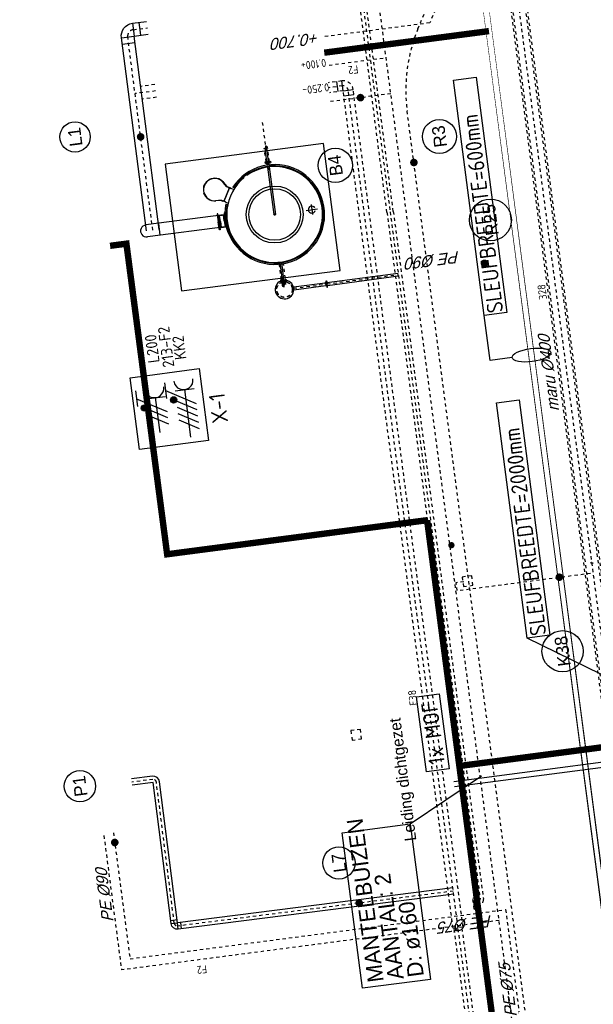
# Model space of a CAD drawing. Header units: metres. Extents: x 118052 to 118564, y 454784 to 455719.
# Tile 154 of 160: x 118481 to 118499, y 455354 to 455384. Entities that reach past the tile are written whole.
import ezdxf
from ezdxf.enums import TextEntityAlignment as Align

# ---------------------------------------------------------------- set-up
doc = ezdxf.new("R2010")
doc.units = ezdxf.units.M
doc.header["$LTSCALE"] = 0.5
for name, pattern in [('DASHED', [19.05, 12.7, -6.35]), ('Tauw_HIDDEN2', [5.6, 4, -1.6]), ('Tauw_HIDDEN3', [2.8, 2, -0.8]), ('Tauw_L_Center2', [6.499, 4, -0.833, 0.833, -0.833])]:
    doc.linetypes.add(name, pattern=pattern)
for name, color, linetype in [('EL6221--', 6, 'Continuous'), ('EL6222--', 6, 'Continuous'), ('EL_N_A_EB00----REVISIE~-_-----', 1, 'Continuous'), ('GRAAFWERKZAAMHEDEN', 6, 'Continuous'), ('KABELLOOP', 6, 'Continuous'), ('Koningsstal VIEUWPORT', 254, 'Continuous'), ('ME_N_-_EL999---LC_PE-90_vgr11~H_-----', 135, 'Tauw_L_Center2'), ('ME_N_-_EL999---LC_PE-90_vgr11~W_-----', 135, 'Continuous'), ('ME_N_A_EB00----lavafilter~-_-----', 135, 'Continuous'), ('ME_N_A_EB00----leiding~-_-----', 135, 'Continuous'), ('ME_N_A_EB00----terreincondensput~-_-----', 135, 'Continuous'), ('ME_N_A_EB00----vervuildelucht~-_-----', 135, 'Continuous'), ('ME_N_H_EB00----kunstof-put~-_-----', 135, 'Tauw_HIDDEN3'), ('ME_N_H_EB00----leiding~-_-----', 135, 'Tauw_HIDDEN3'), ('ME_N_H_EB00----terreincondensput~-_-----', 135, 'Tauw_HIDDEN3'), ('ME_N_H_EB00----tracing~-_-----', 135, 'Tauw_HIDDEN3'), ('MOF', 6, 'Continuous'), ('ZU_B_-_AL999---LR_bet400-55_gw__18_^200~-_-----', 1, 'Continuous'), ('ZU_B_-_AL999---LR_pvc200_vbr11__18_^200~-_-----', 1, 'Continuous'), ('ZU_B_-_EL999---LB_PE-90_sdr00~H_-----', 1, 'Tauw_L_Center2'), ('ZU_B_-_EL999---LK_pvc125_sdr00~H_-----', 1, 'Tauw_L_Center2'), ('ZU_B_-_EL999---LL_pvc250_zbr00~H_-----', 1, 'Tauw_L_Center2'), ('ZU_B_-_EL999---LL_pvc250_zbr00~W_-----', 8, 'Tauw_HIDDEN2'), ('ZU_B_-_EL999---LL_pvc315_zbr00~H_-----', 1, 'Tauw_L_Center2'), ('ZU_B_-_EL999---LL_pvc315_zbr00~W_-----', 8, 'Tauw_HIDDEN2'), ('ZU_B_-_EL999---LR_bet400-55_gw~H_-----', 1, 'Tauw_L_Center2'), ('ZU_B_-_EL999---LR_bet400-55_gw~W_-----', 8, 'Tauw_HIDDEN2'), ('ZU_B_-_EL999---LR_pvc200_vbr11~H_-----', 1, 'Tauw_L_Center2'), ('ZU_B_-_EL999---LR_pvc200_vbr11~W_-----', 8, 'Tauw_HIDDEN2'), ('ZU_B_L_AL999---LR_pvc200_vbr11__18_^200~-_-----', 1, 'Continuous'), ('ZU_N_-_AL999---LB_PE-63_sdr00__20_^200~M_-----', 7, 'Continuous'), ('ZU_N_-_AL999---LB_PE-90_sdr00__18_^200~-_-----', 7, 'Continuous'), ('ZU_N_-_AL999---LK_pvc125_sdr34__20_^200~M_-----', 7, 'Continuous'), ('ZU_N_-_AL999---LL_pvc200_zbr34__20_^200~M_-----', 7, 'Continuous'), ('ZU_N_-_AL999---LL_pvc400_pbr34__20_^200~M_-----', 7, 'Continuous'), ('ZU_N_-_AL999---LP_PE-75_sdr00__18_^200~-_-----', 7, 'Continuous'), ('ZU_N_-_AL999---LP_PE-75_sdr00__20_^200~M_-----', 7, 'Continuous'), ('ZU_N_-_AL999---LR_PE-110_sdr00__20_^200~M_-----', 7, 'Continuous'), ('ZU_N_-_AL999---LR_PE-90_pgr17__18_^200~-_-----', 7, 'Continuous'), ('ZU_N_-_AL999---LR_PE-90_sdr00__20_^200~M_-----', 7, 'Continuous'), ('ZU_N_-_AL999---LR_pvc125_sdr34__18_^200~N_-----', 7, 'Continuous'), ('ZU_N_-_EL999---LB_PE-63_sdr00~H_-----', 2, 'Tauw_L_Center2'), ('ZU_N_-_EL999---LB_PE-90_sdr00~H_-----', 2, 'Tauw_L_Center2'), ('ZU_N_-_EL999---LC_PE-90_vgr11~W_-----', 15, 'Continuous'), ('ZU_N_-_EL999---LK_pvc125_sdr34~H_-----', 2, 'Tauw_L_Center2'), ('ZU_N_-_EL999---LL_pvc200_zbr34~H_-----', 2, 'Tauw_L_Center2'), ('ZU_N_-_EL999---LL_pvc200_zbr34~W_-----', 8, 'Continuous'), ('ZU_N_-_EL999---LL_pvc400_pbr34~H_-----', 2, 'Tauw_L_Center2'), ('ZU_N_-_EL999---LL_pvc400_pbr34~W_-----', 2, 'Continuous'), ('ZU_N_-_EL999---LL_pvc400_sdr34~H_-----', 2, 'Tauw_L_Center2'), ('ZU_N_-_EL999---LP_PE-75_sdr00~H_-----', 2, 'Tauw_L_Center2'), ('ZU_N_-_EL999---LR_PE-110_sdr00~H_-----', 2, 'Tauw_L_Center2'), ('ZU_N_-_EL999---LR_PE-90_pgr17~H_-----', 2, 'Tauw_L_Center2'), ('ZU_N_-_EL999---LR_PE-90_pgr17~W_-----', 15, 'Continuous'), ('ZU_N_-_EL999---LR_pvc125_sdr34~H_-----', 2, 'Tauw_L_Center2'), ('ZU_N_-_EL999---SYM_STRAATKOLK~-_----c', 7, 'Tauw_L_Center2'), ('ZU_N_-_ML999---LB_PE-63_sdr00__20_^200~M_-----', 7, 'Continuous'), ('ZU_N_-_ML999---LK_pvc125_sdr34__20_^200~M_-----', 7, 'Continuous'), ('ZU_N_-_ML999---LL_pvc200_zbr34__20_^200~M_-----', 7, 'Continuous'), ('ZU_N_-_ML999---LL_pvc400_pbr34__20_^200~M_-----', 7, 'Continuous'), ('ZU_N_-_ML999---LP_PE-75_sdr00__20_^200~M_-----', 7, 'Continuous'), ('ZU_N_-_ML999---LR_PE-110_sdr00__20_^200~M_-----', 7, 'Continuous'), ('ZU_N_-_ML999---LR_PE-90_sdr00__20_^200~M_-----', 7, 'Continuous'), ('ZU_N_A_EB00----betonplaat~-_-----', 7, 'Continuous'), ('ZU_N_L_AV09----_Trottoirband_130-150-250__18_^200~-_-----', 253, 'Continuous')]:
    doc.layers.add(name, color=color, linetype=linetype)
doc.styles.add('BURO-018', font='Isocp.shx', dxfattribs={"height": 360})
doc.styles.add('BURO-025', font='Isocp.shx', dxfattribs={"height": 500})
doc.styles.add('TAUW-ISOCP', font='tcb_isocp.shx')
doc.styles.add('tcb_isocp', font='tcb_isocp.shx')
doc.styles.add('WB025', font='ISO.SHX', dxfattribs={"height": 2.5})

# ---------------------------------------------------------------- blocks, each defined once
blk = doc.blocks.new('Lavafilter_BA')
at = {"layer": 'ME_N_A_EB00----lavafilter~-_-----'}
for p, q in [((-75, 2105), (-75, 2093)), ((-33, 2105), (-75, 2105)), ((0, 2105), (-75, 2105)), ((-75, 2093), (-43, 2093)), ((-75, 2093), (0, 2093)), ((-75, 2077), (-75, 2089)), ((-75, 2089), (-43, 2089)), ((-75, 2089), (0, 2089)), ((-33, 2077), (-75, 2077)), ((0, 2077), (-75, 2077)), ((-41, 2091), (-43, 2093)), ((-41, 2091), (-43, 2089)), ((-41, 2091), (-41, 2091)), ((-41, 2091), (0, 2091)), ((-41, 2091), (-41, 2091)), ((-41, 2091), (-41, 2091)), ((-41, 2091), (0, 2091)), ((-41, 2091), (-41, 2091)), ((-24, 2121), (-29, 2108)), ((-24, 2061), (-29, 2074)), ((0, 2127), (-24, 2127)), ((-24, 2127), (-24, 2121)), ((-24, 2121), (0, 2121)), ((-24, 2055), (-24, 2061)), ((-24, 2061), (0, 2061)), ((0, 2055), (-24, 2055)), ((0, 2127), (24, 2127)), ((24, 2121), (0, 2121)), ((0, 2105), (75, 2105)), ((75, 2093), (0, 2093)), ((41, 2091), (0, 2091)), ((41, 2091), (0, 2091)), ((75, 2089), (0, 2089)), ((0, 2077), (75, 2077)), ((24, 2061), (0, 2061)), ((0, 2055), (24, 2055)), ((24, 2127), (24, 2121)), ((24, 2121), (29, 2108)), ((24, 2061), (29, 2074)), ((24, 2055), (24, 2061)), ((33, 2105), (75, 2105)), ((33, 2077), (75, 2077)), ((41, 2091), (43, 2093)), ((41, 2091), (41, 2091)), ((41, 2091), (41, 2091)), ((41, 2091), (41, 2091)), ((41, 2091), (43, 2089)), ((41, 2091), (41, 2091)), ((75, 2093), (43, 2093)), ((75, 2089), (43, 2089)), ((75, 2105), (75, 2093)), ((75, 2077), (75, 2089)), ((-1170, -157), (-1170, 157)), ((1714, 190), (1551, 190)), ((1714, 0), (1714, 190)), ((1714, 190), (1730, 190)), ((1730, 190), (1750, 201)), ((1730, 190), (1730, 0)), ((1756, 212), (1756, 252)), ((1756, 0), (1756, 252)), ((1756, 252), (1778, 252)), ((1778, 252), (1778, 219)), ((1778, 252), (1778, 0)), ((1782, 215), (1778, 219)), ((1782, 215), (1782, 215)), ((1782, 215), (1782, 0)), ((-993, 0), (-1346, 0)), ((-25, -1500), (-25, 0)), ((25, -1500), (25, 0)), ((1714, -190), (1551, -190)), ((1714, 0), (1714, -190)), ((1714, -190), (1730, -190)), ((1730, -190), (1730, 0)), ((1730, -190), (1750, -201)), ((1756, 0), (1756, -253)), ((1756, -212), (1756, -253)), ((1756, -253), (1778, -253)), ((1778, -253), (1778, 0)), ((1782, -215), (1778, -219)), ((1778, -253), (1778, -219)), ((1782, -215), (1782, 0)), ((1782, -215), (1782, -215)), ((1486, -592), (1396, -540)), ((1598, -657), (1555, -632)), ((1601, -653), (1557, -628)), ((1598, -652), (1775, -660)), ((1598, -657), (1775, -665)), ((1256, -991), (1166, -939)), ((1366, -1060), (1322, -1035)), ((1368, -1056), (1325, -1031)), ((1364, -1058), (1459, -1207)), ((1368, -1056), (1464, -1204)), ((-24, -1522), (-24, -1500)), ((24, -1522), (24, -1500)), ((-36, -1615), (-75, -1615)), ((0, -1615), (-75, -1615)), ((-75, -1615), (-75, -1628)), ((-75, -1628), (-47, -1628)), ((-75, -1628), (0, -1628)), ((-44, -1631), (-47, -1628)), ((-44, -1631), (-44, -1631)), ((-44, -1631), (0, -1631)), ((-24, -1596), (-30, -1611)), ((-24, -1589), (-24, -1562)), ((0, -1589), (-24, -1589)), ((-24, -1589), (-24, -1596)), ((-24, -1596), (0, -1596)), ((0, -1589), (24, -1589)), ((24, -1596), (0, -1596)), ((0, -1615), (75, -1615)), ((75, -1628), (0, -1628)), ((44, -1631), (0, -1631)), ((24, -1589), (24, -1562)), ((24, -1589), (24, -1596)), ((24, -1596), (30, -1611)), ((36, -1615), (75, -1615)), ((44, -1631), (47, -1628)), ((44, -1631), (44, -1631)), ((75, -1628), (47, -1628)), ((75, -1615), (75, -1628))]:
    blk.add_line(p, q, dxfattribs=at)
for points in [[(1555, -632), (1550, -641), (1481, -601), (1486, -592)], [(1302, -1006), (1522, -625), (1509, -617), (1289, -998)], [(1959, -718), (1915, -693), (1914, -695), (1957, -720)], [(2110, -947), (2097, -898), (2095, -899), (2108, -947)], [(1325, -1031), (1330, -1022), (1261, -982), (1256, -991)], [(2056, -1216), (2081, -1172), (2078, -1171), (2053, -1214)], [(1601, -1338), (1557, -1313), (1559, -1310), (1602, -1335)], [(1875, -1354), (1827, -1367), (1826, -1364), (1874, -1351)]]:
    blk.add_lwpolyline(points, close=True, dxfattribs=at)
for centre, radius in [((0, 0), 890), ((0, 0), 807), ((0, 0), 25), ((0, -1440), 25)]:
    blk.add_circle(centre, radius, dxfattribs=at)
for centre, radius, start, end in [((-33, 2110), 4.8, 270, 338.8514), ((-33, 2072), 4.8, 21.1486, 90), ((33, 2110), 4.8, 201.1486, 270), ((33, 2072), 4.8, 90, 158.8514), ((0, 0), 1562, 340.0925, 319.9075), ((0, 0), 1522, 340.4132, 319.5868), ((0, 0), 1500, 301.8259, 298.1662), ((-1170, 0), 110, 201.2272, 158.6763), ((1744, 212), 12, 299.4831, 0), ((1744, -212), 12, 0, 60.5169), ((1758, -1015), 355, 212.701, 87.299), ((1758, -1015), 350, 212.701, 87.299), ((-36, -1609), 6, 270, 337.5516), ((36, -1609), 6, 202.4484, 270)]:
    blk.add_arc(centre, radius, start, end, dxfattribs=at)
at = {"layer": 'ME_N_A_EB00----leiding~-_-----'}
for p, q in [((-75, -1647), (-75, -1634)), ((-75, -1634), (-47, -1634)), ((-75, -1634), (0, -1634)), ((-36, -1647), (-75, -1647)), ((0, -1647), (-75, -1647)), ((-44, -1631), (-47, -1634)), ((-44, -1631), (-44, -1631)), ((-44, -1631), (0, -1631)), ((-24, -1666), (-30, -1651)), ((-24, -1673), (-24, -1666)), ((-24, -1666), (0, -1666)), ((0, -1673), (-24, -1673)), ((-24, -1673), (-24, -2100)), ((44, -1631), (0, -1631)), ((75, -1634), (0, -1634)), ((0, -1647), (75, -1647)), ((24, -1666), (0, -1666)), ((0, -1673), (24, -1673)), ((24, -1666), (30, -1651)), ((24, -1673), (24, -1666)), ((24, -1673), (24, -2100)), ((36, -1647), (75, -1647)), ((44, -1631), (44, -1631)), ((44, -1631), (47, -1634)), ((75, -1634), (47, -1634)), ((75, -1647), (75, -1634))]:
    blk.add_line(p, q, dxfattribs=at)
at = {"layer": 'ME_N_A_EB00----leiding~-_-----', "flags": 128}
for points in [[(-24, 2127), (-24, 2214)], [(24, 2127), (24, 2214)], [(-24, 2055), (-24, 1522)], [(24, 2055), (24, 1522)]]:
    blk.add_lwpolyline(points, dxfattribs=at)
at = {"layer": 'ME_N_A_EB00----leiding~-_-----'}
for centre, radius, start, end in [((0, 2214), 24, 0, 180), ((-36, -1653), 6, 22.4484, 90), ((36, -1653), 6, 90, 157.5516), ((0, -2100), 24.2, 180, 0)]:
    blk.add_arc(centre, radius, start, end, dxfattribs=at)
at = {"layer": 'ME_N_A_EB00----terreincondensput~-_-----'}
blk.add_arc((0, 2367), 292, 287.2621, 252.7379, dxfattribs=at)
at = {"layer": 'ME_N_H_EB00----leiding~-_-----'}
blk.add_arc((0, 2214), 24, 180, 0, dxfattribs=at)
at = {"layer": 'ME_N_H_EB00----terreincondensput~-_-----'}
for radius in [250, 240]:
    blk.add_circle((0, 2367), radius, dxfattribs=at)
blk.add_arc((0, 2367), 292, 252.7379, 287.2621, dxfattribs=at)
at = {"layer": 'ME_N_H_EB00----tracing~-_-----'}
for p, q in [((-61, 2214), (-61, 2129)), ((59, 2129), (59, 2214)), ((-61, 2129), (-87, 2129)), ((-87, 2053), (-87, 2129)), ((-61, 2053), (-87, 2053)), ((-61, 1521), (-61, 2053)), ((87, 2129), (59, 2129)), ((87, 2053), (59, 2053)), ((59, 2053), (59, 1521)), ((87, 2053), (87, 2129)), ((-90, -1667), (-90, -1633)), ((-52, -1667), (-90, -1667)), ((-52, -1667), (-52, -2100)), ((52, -1667), (52, -2100)), ((52, -1667), (90, -1667)), ((90, -1667), (90, -1633))]:
    blk.add_line(p, q, dxfattribs=at)
for centre, radius, start, end in [((-1, 2214), 60, 0, 180), ((0, -2100), 51.8, 180, 0)]:
    blk.add_arc(centre, radius, start, end, dxfattribs=at)
blk = doc.blocks.new('E00416')
at = {"color": 0, "linetype": 'Continuous'}
for p, q in [((-3, 7.98), (-3, 5.48)), ((-3, 6.73), (1.5, 4.13)), ((-1.5, 6.5), (1.5, 6.5)), ((0, 1), (0, 6.5)), ((1.5, 3.13), (-1.5, 4.87)), ((1.5, 2.13), (-1.5, 3.87))]:
    blk.add_line(p, q, dxfattribs=at)
at = {"color": 0, "linetype": 'Continuous', "const_width": 0.5}
blk.add_lwpolyline([(-1.68, 5.12, 1), (-2.18, 5.12, 1)], format="xyb", close=True, dxfattribs=at)
at = {"color": 0, "linetype": 'Continuous'}
blk.add_circle((-1.93, 5.12), 0.5, dxfattribs=at)
blk.add_arc((0, 8), 1.5, 180, 0, dxfattribs=at)
at = {"color": 0, "linetype": 'Continuous', "style": 'BURO-018', "flags": 1}
blk.add_attdef('E_MATCODE', text='', height=1.8, rotation=262.5837, dxfattribs=at).set_placement((-436086809.67, 176092602.94), align=Align.MIDDLE)
at = {"color": 0, "linetype": 'Continuous', "style": 'BURO-018'}
for tag, p in [('E_GKAST', (0, 13)), ('E_GROEP', (0, 10)), ('E_SGROEP', (4.5, 10))]:
    blk.add_attdef(tag, text='', height=1.8, dxfattribs=at).set_placement(p, align=Align.MIDDLE)
at = {"color": 0, "linetype": 'Continuous', "style": 'BURO-018', "flags": 1}
blk.add_attdef('E_VERMCODE', text='', height=1.8, dxfattribs=at).set_placement((13, 10), align=Align.MIDDLE)
blk = doc.blocks.new('111304D')
at = {"color": 0, "linetype": 'Continuous'}
for p, q in [((-3, 9.98), (-3, 7.48)), ((-3, 8.73), (1.5, 6.13)), ((-1.5, 8.5), (1.5, 8.5)), ((0, 1), (0, 8.5)), ((1.5, 5.13), (-1.5, 6.87)), ((1.5, 4.13), (-1.5, 5.87)), ((1.5, 3.13), (-1.5, 4.87)), ((1.5, 2.13), (-1.5, 3.87))]:
    blk.add_line(p, q, dxfattribs=at)
at = {"color": 0, "linetype": 'Continuous', "const_width": 0.5}
blk.add_lwpolyline([(-1.68, 7.12, 1), (-2.18, 7.12, 1)], format="xyb", close=True, dxfattribs=at)
at = {"color": 0, "linetype": 'Continuous'}
blk.add_circle((-1.93, 7.12), 0.5, dxfattribs=at)
blk.add_arc((0, 10), 1.5, 180, 0, dxfattribs=at)
at = {"color": 0, "linetype": 'Continuous', "style": 'BURO-018', "flags": 1}
blk.add_attdef('E_MATCODE', text='', height=1.8, rotation=262.5837, dxfattribs=at).set_placement((-436086809.67, 176092602.94), align=Align.MIDDLE)
at = {"color": 0, "linetype": 'Continuous', "style": 'BURO-018'}
for tag, p in [('E_GKAST', (0, 15.5)), ('E_GROEP', (0, 12.5)), ('E_SGROEP', (4.5, 12.5))]:
    blk.add_attdef(tag, text='', height=1.8, dxfattribs=at).set_placement(p, align=Align.MIDDLE)
at = {"color": 0, "linetype": 'Continuous', "style": 'BURO-018', "flags": 1}
blk.add_attdef('E_VERMCODE', text='', height=1.8, dxfattribs=at).set_placement((13, 12.5), align=Align.MIDDLE)
blk = doc.blocks.new('A$C051E189E')
at = {"layer": 'EL6221--'}
blk.add_lwpolyline([(159438, -43405), (161702, -43405), (161702, -45586), (159438, -45586)], close=True, dxfattribs=at)
ref = blk.add_blockref('111304D', (159410, -45052), dxfattribs=dict(at, xscale=200, yscale=200, zscale=200, rotation=270.0000221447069))
ref.add_attrib('E_GROEP', 'KK2', dxfattribs={"layer": '0', "color": 1, "linetype": 'Continuous', "height": 360, "rotation": 0, "style": 'BURO-018'}).set_placement((162432, -45052), align=Align.MIDDLE)
ref.add_attrib('E_GKAST', 'L200', dxfattribs={"layer": '0', "color": 1, "linetype": 'Continuous', "height": 360, "rotation": 0, "style": 'BURO-018'}).set_placement((162510, -44207), align=Align.MIDDLE)
ref.add_attrib('E_SGROEP', '213-F2', dxfattribs={"layer": '0', "color": 1, "linetype": 'Continuous', "height": 360, "rotation": 0, "style": 'BURO-018'}).set_placement((162509, -44645), align=Align.MIDDLE)
at = {"layer": 'EL6222--', "xscale": 200, "yscale": 200, "zscale": 200, "rotation": 270.0000221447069}
blk.add_blockref('E00416', (159678, -44116), dxfattribs=at)
at = {"layer": 'EL6221--', "color": 2, "style": 'BURO-025'}
blk.add_text('X-1', height=500, dxfattribs=at).set_placement((159928, -46270))
blk = doc.blocks.new('A$C6DFC50BF')
at = {"layer": 'GRAAFWERKZAAMHEDEN'}
for p, q in [((146723, -50278), (147919, -52688)), ((147700, -51798), (147700, -60048)), ((147860, -51798), (147860, -60048)), ((149752, -58054), (152006, -54664)), ((160771, -55335), (160771, -54642)), ((160771, -54642), (162191, -54642))]:
    blk.add_line(p, q, dxfattribs=at)
for points in [[(141816, -48127), (146723, -48127), (146723, -50278), (141816, -50278)], [(152006, -54664), (159429, -54664), (159429, -55378), (152006, -55378)], [(162191, -54642), (169615, -54642), (169615, -55355), (162191, -55355)]]:
    blk.add_lwpolyline(points, close=True, dxfattribs=at)
blk.add_ellipse((160771, -55944), major_axis=(0, 609), ratio=0.337157, dxfattribs=at)
at = {"layer": 'KABELLOOP', "linetype": 'DASHED', "const_width": 200}
for points in [[(156073, -52037), (156073, -43837), (165873, -43837), (165873, -43322)], [(170993, -50749), (170993, -55944)], [(130589, -52037), (156073, -52037)], [(148317, -52037), (148317, -63996), (149948, -63996)]]:
    blk.add_lwpolyline(points, dxfattribs=at)
blk.add_lwpolyline([(186089, -55944), (-17582, -55944)], close=True, dxfattribs=at)
at = {"layer": 'MOF'}
blk.add_lwpolyline([(148275, -50994), (150635, -50994), (150635, -51708), (148275, -51708)], close=True, dxfattribs=at)
at = {"layer": 'GRAAFWERKZAAMHEDEN', "color": 2}
for s, p in [('MANTELBUIZEN', (141949, -48819)), ('AANTAL: 2', (141949, -49452)), ('D: ø160', (141949, -50084))]:
    blk.add_text(s, height=500, rotation=359.9837, dxfattribs=at).set_placement(p)
at = {"layer": 'GRAAFWERKZAAMHEDEN', "color": 2, "style": 'BURO-025'}
for s, p in [('SLEUFBREEDTE=2000mm', (152040, -55274)), ('SLEUFBREEDTE=600mm', (162225, -55251))]:
    blk.add_text(s, height=500, rotation=359.9837, dxfattribs=at).set_placement(p)
at = {"layer": 'MOF', "color": 2, "style": 'BURO-025'}
blk.add_text('1x MOF', height=500, rotation=359.9837, dxfattribs=at).set_placement((148458, -51604))
blk = doc.blocks.new('Leidingen')
at = {"layer": 'ME_N_-_EL999---LC_PE-90_vgr11~H_-----'}
blk.add_lwpolyline([(-98421.5, 11004), (-98421.5, 9952)], dxfattribs=at)
at = {"layer": 'ME_N_-_EL999---LC_PE-90_vgr11~W_-----'}
for p, q in [((-98482.4, 9972), (-98521.5, 9972)), ((-98421.5, 9972), (-98521.5, 9972)), ((-98521.5, 9972), (-98521.5, 9955)), ((-98521.5, 9955), (-98493.5, 9955)), ((-98521.5, 9955), (-98421.5, 9955)), ((-98490.5, 9952), (-98493.5, 9955)), ((-98490.5, 9952), (-98421.5, 9952)), ((-98468.7, 9992), (-98475, 9976.9)), ((-98421.5, 10004), (-98468.7, 10004)), ((-98468.7, 10004), (-98468.7, 9992)), ((-98468.7, 9992), (-98421.5, 9992)), ((-98421.5, 10004), (-98374.4, 10004)), ((-98374.4, 9992), (-98421.5, 9992)), ((-98421.5, 9972), (-98321.5, 9972)), ((-98321.5, 9955), (-98421.5, 9955)), ((-98374.4, 10004), (-98374.4, 9992)), ((-98374.4, 9992), (-98368.1, 9976.9)), ((-98360.7, 9972), (-98321.5, 9972)), ((-98352.5, 9952), (-98349.5, 9955)), ((-98321.5, 9955), (-98349.5, 9955)), ((-98321.5, 9972), (-98321.5, 9955))]:
    blk.add_line(p, q, dxfattribs=at)
for points in [[(-98466.5, 11004), (-98466.5, 10004)], [(-98376.5, 11004), (-98376.5, 10004)]]:
    blk.add_lwpolyline(points, dxfattribs=at)
for centre, start, end in [((-98482.4, 9980), 270, 337.33946), ((-98360.7, 9980), 202.66054, 270)]:
    blk.add_arc(centre, 8, start, end, dxfattribs=at)
at = {"layer": 'ME_N_A_EB00----vervuildelucht~-_-----'}
for p, q in [((-96238.4, 12885.7), (-96234.5, 15333.6)), ((-96238.4, 12885.7), (-96234.5, 15333.6)), ((-95858.8, 12885.1), (-95854.9, 15333)), ((-95858.8, 12885.1), (-95854.9, 15333)), ((-96235.4, 14928.1), (-95857.4, 14927.5)), ((-96235.4, 14928.1), (-95857.4, 14927.5)), ((-96260.2, 12843.8), (-96301.2, 12843.8)), ((-96048.7, 12843.4), (-96301.2, 12843.8)), ((-96301.2, 12843.8), (-96301.2, 12821.8)), ((-96260.2, 12843.8), (-96301.2, 12843.8)), ((-96048.7, 12843.4), (-96301.2, 12843.8)), ((-96301.2, 12843.8), (-96301.2, 12821.8)), ((-96301.2, 12821.8), (-96267.7, 12821.8)), ((-96301.2, 12821.8), (-96048.7, 12821.4)), ((-96301.2, 12821.8), (-96267.7, 12821.8)), ((-96301.2, 12821.8), (-96048.7, 12821.4)), ((-96263.8, 12817.8), (-96267.7, 12821.8)), ((-96263.8, 12817.8), (-96267.7, 12821.8)), ((-96263.8, 12817.8), (-96263.8, 12817.8)), ((-96263.8, 12817.8), (-96048.8, 12817.4)), ((-96263.8, 12817.8), (-96263.8, 12817.8)), ((-96263.8, 12817.8), (-96048.8, 12817.4)), ((-96238.5, 12869.7), (-96249.8, 12849.8)), ((-96238.5, 12869.7), (-96249.8, 12849.8)), ((-96238.4, 12885.7), (-96238.5, 12869.7)), ((-96238.4, 12885.7), (-96238.5, 12869.7)), ((-96238.5, 12869.7), (-96048.7, 12869.4)), ((-96238.5, 12869.7), (-96048.7, 12869.4)), ((-96048.6, 12885.4), (-96238.4, 12885.7)), ((-96048.6, 12885.4), (-96238.4, 12885.7)), ((-95833.8, 12817.1), (-96048.8, 12817.4)), ((-95833.8, 12817.1), (-96048.8, 12817.4)), ((-95858.9, 12869.1), (-96048.7, 12869.4)), ((-95858.9, 12869.1), (-96048.7, 12869.4)), ((-96048.7, 12843.4), (-95796.2, 12843)), ((-96048.7, 12843.4), (-95796.2, 12843)), ((-95796.2, 12821), (-96048.7, 12821.4)), ((-95796.2, 12821), (-96048.7, 12821.4)), ((-96048.6, 12885.4), (-95858.8, 12885.1)), ((-96048.6, 12885.4), (-95858.8, 12885.1)), ((-95858.8, 12885.1), (-95858.9, 12869.1)), ((-95858.8, 12885.1), (-95858.9, 12869.1)), ((-95858.9, 12869.1), (-95847.6, 12849.2)), ((-95858.9, 12869.1), (-95847.6, 12849.2)), ((-95837.2, 12843.1), (-95796.2, 12843)), ((-95837.2, 12843.1), (-95796.2, 12843)), ((-95833.8, 12817.1), (-95829.7, 12821.1)), ((-95833.8, 12817.1), (-95829.7, 12821.1)), ((-95833.8, 12817.1), (-95833.8, 12817.1)), ((-95833.8, 12817.1), (-95833.8, 12817.1)), ((-95796.2, 12821), (-95829.7, 12821.1)), ((-95796.2, 12821), (-95829.7, 12821.1)), ((-95796.2, 12843), (-95796.2, 12821)), ((-95796.2, 12843), (-95796.2, 12821))]:
    blk.add_line(p, q, dxfattribs=at)
for centre, radius, start, end in [((-96044.7, 15333.3), 190, 359.90819, 179.90819), ((-96044.7, 15333.3), 190, 359.90819, 179.90819), ((-96260.2, 12855.8), 12, 269.90819, 330.42504), ((-96260.2, 12855.8), 12, 269.90819, 330.42504), ((-95837.2, 12855.1), 12, 209.39134, 269.90819), ((-95837.2, 12855.1), 12, 209.39134, 269.90819)]:
    blk.add_arc(centre, radius, start, end, dxfattribs=at)
at = {"layer": 'ZU_B_-_EL999---LB_PE-90_sdr00~H_-----'}
blk.add_line((-91641.4, 9004), (-91641.2, 7204), dxfattribs=at)
blk.add_lwpolyline([(-129822, 7212.6), (-86741.2, 7203), (-86741.9, 14553.5)], dxfattribs=at)
at = {"layer": 'ZU_B_-_EL999---LK_pvc125_sdr00~H_-----'}
blk.add_circle((-108146.5, 2874.7), 25, dxfattribs=at)
at = {"layer": 'ZU_B_-_EL999---LL_pvc250_zbr00~H_-----'}
blk.add_lwpolyline([(-130491.3, 8509.4), (-118916.3, 8510.5)], dxfattribs=at)
at = {"layer": 'ZU_B_-_EL999---LL_pvc250_zbr00~W_-----'}
for points in [[(-130491.3, 8634.4), (-118916.3, 8635.5)], [(-130491.3, 8384.4), (-118916.3, 8385.5)]]:
    blk.add_lwpolyline(points, dxfattribs=at)
at = {"layer": 'ZU_B_-_EL999---LL_pvc315_zbr00~H_-----'}
blk.add_lwpolyline([(-118916.3, 8510.5), (-92500.8, 8513, 0.4142136), (-92341.3, 8672.5), (-92341.4, 9102.5)], format="xyb", dxfattribs=at)
at = {"layer": 'ZU_B_-_EL999---LL_pvc315_zbr00~W_-----'}
blk.add_line((-118916.3, 8668), (-118916.3, 8353), dxfattribs=at)
at = {"layer": 'ZU_B_-_EL999---LL_pvc315_zbr00~W_-----', "linetype": 'Continuous'}
for p, q in [((-92657.8, 8670.5), (-92657.8, 8355.5)), ((-92500.8, 8670.5), (-92500.8, 8355.5)), ((-92498.8, 8829.5), (-92183.8, 8829.5)), ((-92498.8, 8672.5), (-92183.8, 8672.5))]:
    blk.add_line(p, q, dxfattribs=at)
at = {"layer": 'ZU_B_-_EL999---LL_pvc315_zbr00~W_-----'}
for points in [[(-118916.3, 8668), (-92500.8, 8670.5, 0.4142136), (-92498.8, 8672.5), (-92498.9, 9102.7)], [(-118916.3, 8353), (-92500.8, 8355.5, 0.4142136), (-92183.8, 8672.5), (-92183.9, 9102.2)]]:
    blk.add_lwpolyline(points, format="xyb", dxfattribs=at)
at = {"layer": 'ZU_B_-_EL999---LR_bet400-55_gw~H_-----'}
blk.add_lwpolyline([(-142665.8, 2871.5), (-131297.7, 2872.5), (-85840.8, 2876.9)], dxfattribs=at)
at = {"layer": 'ZU_B_-_EL999---LR_bet400-55_gw~W_-----'}
for points in [[(-130856, 3127.6), (-85840.8, 3131.9)], [(-130951.3, 3072.6), (-85840.8, 3076.9)], [(-131739.3, 2617.5), (-85840.7, 2621.9)], [(-131644.1, 2672.5), (-85840.8, 2676.9)]]:
    blk.add_lwpolyline(points, dxfattribs=at)
at = {"layer": 'ZU_B_-_EL999---LR_pvc200_vbr11~H_-----'}
blk.add_line((-118241.2, 7811.7), (-118241.2, 7911.7), dxfattribs=at)
blk.add_lwpolyline([(-82142.2, 17502), (-82141.2, 7804, -0.4143046), (-82243.3, 7702), (-96441.2, 7705.1), (-118139.3, 7709.8)], format="xyb", dxfattribs=at)
blk.add_arc((-118139.2, 7811.8), 102, 180.00544, 269.98763, dxfattribs=at)
at = {"layer": 'ZU_B_-_EL999---LR_pvc200_vbr11~W_-----'}
for p, q in [((-118412.6, 7935), (-118062.6, 7935)), ((-118412.6, 7935), (-118412.6, 7835)), ((-118341.2, 7811.7), (-118341.2, 7911.7)), ((-118141.2, 7811.8), (-118141.2, 7911.8)), ((-96441.2, 7805.1), (-118139.2, 7809.8)), ((-118062.6, 7935), (-118062.6, 7835)), ((-96441.2, 7605.1), (-118139.3, 7609.8))]:
    blk.add_line(p, q, dxfattribs=at)
at = {"layer": 'ZU_B_-_EL999---LR_pvc200_vbr11~W_-----', "linetype": 'Continuous'}
for p, q in [((-118341.2, 7911.7), (-118141.2, 7911.8)), ((-118341.2, 7811.7), (-118141.2, 7811.8))]:
    blk.add_line(p, q, dxfattribs=at)
at = {"layer": 'ZU_B_-_EL999---LR_pvc200_vbr11~W_-----'}
for points in [[(-96441.2, 7605.1), (-82243.3, 7602, 0.4143046), (-82041.2, 7804), (-82042.2, 17502)], [(-96441.2, 7805.1), (-82243.2, 7802, 0.4143046), (-82241.2, 7804), (-82242.2, 17502)]]:
    blk.add_lwpolyline(points, format="xyb", dxfattribs=at)
blk.add_arc((-118139.2, 7811.8), 202, 180.00544, 269.98763, dxfattribs=at)
at = {"layer": 'ZU_B_L_AL999---LR_pvc200_vbr11__18_^200~-_-----', "flags": 128}
blk.add_lwpolyline([(-118168.4, 7997.2, 0, 96, 0), (-117977.4, 8212.8, 0, 0, 0), (-116725, 9626.6, 0, 0, 0), (-116405, 9626.6, 0, 0, 0)], format="xyseb", dxfattribs=at)
at = {"layer": 'ZU_N_-_EL999---LB_PE-63_sdr00~H_-----'}
for points in [[(-94051.2, 11296.7), (-93054.2, 11296)], [(-92779.7, 7204.3), (-92779.7, 9103.8)]]:
    blk.add_lwpolyline(points, dxfattribs=at)
at = {"layer": 'ZU_N_-_EL999---LB_PE-90_sdr00~H_-----', "flags": 128}
blk.add_lwpolyline([(-118865.4, 7210.2), (-118865.4, 19109.2), (-114574.1, 19109.2)], dxfattribs=at)
at = {"layer": 'ZU_N_-_EL999---LC_PE-90_vgr11~W_-----'}
blk.add_line((-98490.5, 9952), (-98352.5, 9952), dxfattribs=at)
at = {"layer": 'ZU_N_-_EL999---LK_pvc125_sdr34~H_-----', "flags": 128}
blk.add_lwpolyline([(-108213.7, 6927), (-108213.7, 7177), (-108463.7, 7177), (-108463.7, 2874.7)], dxfattribs=at)
at = {"layer": 'ZU_N_-_EL999---LL_pvc200_zbr34~H_-----'}
blk.add_lwpolyline([(-117770.5, 8510.6), (-117732.7, 17191.6, -0.4141957), (-117630.3, 17293.1), (-113184.1, 17274, 0.4141957), (-113081.7, 17375.6), (-113078.8, 18032.7)], format="xyb", dxfattribs=at)
at = {"layer": 'ZU_N_-_EL999---LL_pvc200_zbr34~W_-----', "linetype": 'Continuous'}
for p, q in [((-117629.8, 17393.1), (-117630.7, 17193.1)), ((-117529.8, 17392.7), (-117530.7, 17192.7)), ((-117833.1, 17092), (-117633.1, 17091.1)), ((-117832.7, 17192), (-117632.7, 17191.1))]:
    blk.add_line(p, q, dxfattribs=at)
at = {"layer": 'ZU_N_-_EL999---LL_pvc200_zbr34~W_-----'}
for points in [[(-117870.5, 8511), (-117832.7, 17192, -0.4141957), (-117629.8, 17393.1), (-113183.7, 17374, 0.4141957), (-113181.7, 17376), (-113178.8, 18033.2)], [(-117670.5, 8510.1), (-117632.7, 17191.1, -0.4141957), (-117630.7, 17193.1), (-113184.5, 17174, 0.4141957), (-112981.7, 17375.1), (-112978.8, 18032.3)]]:
    blk.add_lwpolyline(points, format="xyb", dxfattribs=at)
at = {"layer": 'ZU_N_-_EL999---LL_pvc400_pbr34~H_-----'}
blk.add_lwpolyline([(-96044.7, 15141.2), (-89947.9, 15131.9, -0.4142136), (-89746.2, 14929.6), (-89746.9, 14484.8)], format="xyb", dxfattribs=at)
at = {"layer": 'ZU_N_-_EL999---LL_pvc400_pbr34~W_-----', "linetype": 'Continuous'}
for p, q in [((-90147.6, 15332.2), (-90148.2, 14932.2)), ((-89947.6, 15331.9), (-89948.2, 14931.9)), ((-89546.2, 14929.3), (-89946.2, 14929.9)), ((-89546.5, 14729.3), (-89946.5, 14729.9))]:
    blk.add_line(p, q, dxfattribs=at)
at = {"layer": 'ZU_N_-_EL999---LL_pvc400_pbr34~W_-----'}
for points in [[(-96044.4, 15341.2), (-89947.6, 15331.9, -0.4142136), (-89546.2, 14929.3), (-89546.9, 14484.5)], [(-96045, 14941.2), (-89948.2, 14931.9, -0.4142136), (-89946.2, 14929.9), (-89946.9, 14485.1)]]:
    blk.add_lwpolyline(points, format="xyb", dxfattribs=at)
at = {"layer": 'ZU_N_-_EL999---LL_pvc400_sdr34~H_-----'}
for p, q in [((-91736.9, 14488), (-91735.9, 15134.6)), ((-91936.9, 14488.3), (-91936.2, 14934.9)), ((-91536.9, 14487.6), (-91536.2, 14934.3))]:
    blk.add_line(p, q, dxfattribs=at)
at = {"layer": 'ZU_N_-_EL999---LP_PE-75_sdr00~H_-----'}
blk.add_lwpolyline([(-114575.4, 18809.1), (-118553.9, 18809.5), (-118553.2, 6962)], dxfattribs=at)
at = {"layer": 'ZU_N_-_EL999---LP_PE-75_sdr00~H_-----', "flags": 128}
blk.add_lwpolyline([(-118553.2, 6962), (-242100.9, 6918.1), (-260870, 6918.1), (-260870, -569.1), (-260870, -22082.4), (-262858.1, -22082.4)], dxfattribs=at)
at = {"layer": 'ZU_N_-_EL999---LR_PE-110_sdr00~H_-----'}
blk.add_lwpolyline([(-243248.2, 6768.1), (-93379.2, 6768.1, -0.1316525), (-90879.2, 6098.3), (-85840.8, 3189.4)], format="xyb", dxfattribs=at)
at = {"layer": 'ZU_N_-_EL999---LR_PE-90_pgr17~H_-----'}
blk.add_lwpolyline([(-98421.5, 9952), (-98420.7, 7705.5)], dxfattribs=at)
at = {"layer": 'ZU_N_-_EL999---LR_PE-90_pgr17~W_-----'}
for points in [[(-98466.5, 9952), (-98465.7, 7705.5)], [(-98376.5, 9952), (-98375.7, 7705.5)]]:
    blk.add_lwpolyline(points, dxfattribs=at)
at = {"layer": 'ZU_N_-_EL999---LR_pvc125_sdr34~H_-----'}
blk.add_lwpolyline([(-85840.8, 2876.9), (-90741.4, 5706.2), (-90741.4, 9100.5)], dxfattribs=at)
at = {"layer": 'ZU_N_-_EL999---SYM_STRAATKOLK~-_----c', "lineweight": -3}
for points in [[(-112675.2, 10732.9), (-112375.2, 10732.9), (-112375.2, 11032.9), (-112675.2, 11032.9)], [(-108363.7, 6655.2), (-108063.7, 6655.2), (-108063.7, 6955.2), (-108363.7, 6955.2)]]:
    blk.add_lwpolyline(points, close=True, dxfattribs=at)
at = {"layer": 'ZU_N_-_ML999---LB_PE-63_sdr00__20_^200~M_-----', "ltscale": 0.005, "flags": 128}
blk.add_lwpolyline([(-92779.7, 8162, 50, 50, 0), (-92664.7, 8128, 0, 91.8, 0), (-92673.4, 8130.6, 91.8, 169.7, 0), (-92698.4, 8138, 169.7, 221.7, 0), (-92735.7, 8149, 221.7, 240, 0), (-92779.7, 8162, 240, 221.7, 0), (-92823.8, 8175.1, 221.7, 169.7, 0), (-92861.1, 8186.1, 169.7, 91.8, 0), (-92886, 8193.5, 91.8, 0, 0), (-92894.8, 8196.1, 0, 0, 0), (-92779.7, 8162, 0, 0, 0), (-94265.2, 9063.5, 0, 0, 0)], format="xyseb", dxfattribs=at)
at = {"layer": 'ZU_N_-_ML999---LB_PE-63_sdr00__20_^200~M_-----', "ltscale": 0.005}
blk.add_circle((-94779.4, 9215.6), 536.2, dxfattribs=at)
at = {"layer": 'ZU_N_-_ML999---LK_pvc125_sdr34__20_^200~M_-----', "flags": 128}
blk.add_lwpolyline([(-108463.7, 3946, 0, 0, 0), (-108344.1, 3935.7, 0, 91.8, 0), (-108353.3, 3936.5, 91.8, 169.7, 0), (-108379.1, 3938.7, 169.7, 221.7, 0), (-108418, 3942, 221.7, 240, 0), (-108463.7, 3946, 240, 221.7, 0), (-108509.4, 3949.9, 221.7, 169.7, 0), (-108548.2, 3953.3, 169.7, 91.8, 0), (-108574.1, 3955.5, 91.8, 0, 0), (-108583.3, 3956.3, 0, 0, 0), (-108463.7, 3946, 0, 0, 0), (-110129.9, 4089.7, 0, 0, 0)], format="xyseb", dxfattribs=at)
at = {"layer": 'ZU_N_-_ML999---LK_pvc125_sdr34__20_^200~M_-----'}
blk.add_circle((-110772.5, 4145.1), 645, dxfattribs=at)
at = {"layer": 'ZU_N_-_ML999---LL_pvc200_zbr34__20_^200~M_-----', "flags": 128}
blk.add_lwpolyline([(-117757.6, 11476.3, 0, 0, 0), (-117870.8, 11436.6, 0, 91.8, 0), (-117862.2, 11439.6, 91.8, 169.7, 0), (-117837.7, 11448.2, 169.7, 221.7, 0), (-117800.9, 11461.1, 221.7, 240, 0), (-117757.6, 11476.3, 240, 221.7, 0), (-117714.3, 11491.5, 221.7, 169.7, 0), (-117677.5, 11504.4, 169.7, 91.8, 0), (-117653, 11513, 91.8, 0, 0), (-117644.3, 11516, 0, 0, 0), (-117757.6, 11476.3, 0, 0, 0), (-116906.5, 11774.9, 0, 0, 0)], format="xyseb", dxfattribs=at)
at = {"layer": 'ZU_N_-_ML999---LL_pvc200_zbr34__20_^200~M_-----'}
blk.add_circle((-116430.7, 11941.8), 504.3, dxfattribs=at)
at = {"layer": 'ZU_N_-_ML999---LL_pvc400_pbr34__20_^200~M_-----', "flags": 128}
blk.add_lwpolyline([(-93100.7, 15136.7, 0, 0, 0), (-93116.1, 15017.7, 0, 91.8, 0), (-93115, 15026.8, 91.8, 169.7, 0), (-93111.6, 15052.6, 169.7, 221.7, 0), (-93106.6, 15091.2, 221.7, 240, 0), (-93100.7, 15136.7, 240, 221.7, 0), (-93094.8, 15182.2, 221.7, 169.7, 0), (-93089.8, 15220.9, 169.7, 91.8, 0), (-93086.4, 15246.7, 91.8, 0, 0), (-93085.3, 15255.7, 0, 0, 0), (-93100.7, 15136.7, 0, 0, 0), (-92897.8, 16701.8, 0, 0, 0)], format="xyseb", dxfattribs=at)
at = {"layer": 'ZU_N_-_ML999---LL_pvc400_pbr34__20_^200~M_-----'}
blk.add_circle((-92836.8, 17172.4), 474.6, dxfattribs=at)
at = {"layer": 'ZU_N_-_ML999---LP_PE-75_sdr00__20_^200~M_-----', "flags": 128}
blk.add_lwpolyline([(-114883.6, 18809.1, 0, 0, 0), (-114993, 18759.8, 0, 91.8, 0), (-114984.7, 18763.6, 91.8, 169.7, 0), (-114961, 18774.2, 169.7, 221.7, 0), (-114925.5, 18790.3, 221.7, 240, 0), (-114883.6, 18809.1, 240, 221.7, 0), (-114841.8, 18828, 221.7, 169.7, 0), (-114806.3, 18844, 169.7, 91.8, 0), (-114782.6, 18854.7, 91.8, 0, 0), (-114774.3, 18858.5, 0, 0, 0), (-114883.6, 18809.1, 0, 0, 0), (-113441.4, 19459.7, 0, 0, 0)], format="xyseb", dxfattribs=at)
at = {"layer": 'ZU_N_-_ML999---LP_PE-75_sdr00__20_^200~M_-----'}
blk.add_circle((-112995.6, 19660.8), 489.1, dxfattribs=at)
at = {"layer": 'ZU_N_-_ML999---LR_PE-110_sdr00__20_^200~M_-----', "flags": 128}
blk.add_lwpolyline([(-95007.8, 6768.1, 0, 0, 0), (-95081.9, 6862.5, 0, 91.8, 0), (-95076.3, 6855.3, 91.8, 169.7, 0), (-95060.2, 6834.9, 169.7, 221.7, 0), (-95036.2, 6804.3, 221.7, 240, 0), (-95007.8, 6768.1, 240, 221.7, 0), (-94979.5, 6732, 221.7, 169.7, 0), (-94955.4, 6701.4, 169.7, 91.8, 0), (-94939.4, 6681, 91.8, 0, 0), (-94933.7, 6673.8, 0, 0, 0), (-95007.8, 6768.1, 0, 0, 0), (-94632.5, 6290, 0, 0, 0)], format="xyseb", dxfattribs=at)
at = {"layer": 'ZU_N_-_ML999---LR_PE-110_sdr00__20_^200~M_-----'}
blk.add_circle((-94304.2, 5871.9), 531.6, dxfattribs=at)
at = {"layer": 'ZU_N_-_ML999---LR_PE-90_sdr00__20_^200~M_-----', "flags": 128}
blk.add_lwpolyline([(-98421.1, 4989.1, 0, 0, 0), (-98536.8, 5020.8, 0, 91.8, 0), (-98528, 5018.4, 91.8, 169.7, 0), (-98502.9, 5011.5, 169.7, 221.7, 0), (-98465.4, 5001.3, 221.7, 240, 0), (-98421.1, 4989.1, 240, 221.7, 0), (-98376.8, 4977, 221.7, 169.7, 0), (-98339.2, 4966.8, 169.7, 91.8, 0), (-98314.1, 4959.9, 91.8, 0, 0), (-98305.3, 4957.5, 0, 0, 0), (-98421.1, 4989.1, 0, 0, 0), (-97734.2, 4801.4, 0, 0, 0)], format="xyseb", dxfattribs=at)
at = {"layer": 'ZU_N_-_ML999---LR_PE-90_sdr00__20_^200~M_-----'}
blk.add_circle((-97101.4, 4628.4), 656, dxfattribs=at)
at = {"layer": 'ZU_N_A_EB00----betonplaat~-_-----'}
blk.add_lwpolyline([(-98046.1, 14496.5), (-98054.1, 9496.5), (-94054.1, 9490.1), (-94046.1, 14490.1)], close=True, dxfattribs=at)
at = {"layer": 'ZU_N_L_AV09----_Trottoirband_130-150-250__18_^200~-_-----', "flags": 128}
blk.add_lwpolyline([(-107031, 7161.4, 0, 0, 0), (-107075.1, 7071.7, 0, 76.5, 0), (-107071.7, 7078.5, 76.5, 141.4, 0), (-107062.2, 7098, 141.4, 184.8, 0), (-107047.8, 7127.1, 184.8, 200, 0), (-107031, 7161.4, 200, 184.8, 0), (-107014.1, 7195.8, 184.8, 141.4, 0), (-106999.7, 7224.9, 141.4, 76.5, 0), (-106990.2, 7244.3, 76.5, 0, 0), (-106986.8, 7251.2, 0, 0, 0), (-107031, 7161.4, 0, 0, 0), (-106580.4, 8077.4, 0, 0, 0), (-106161, 8077.4, 0, 0, 0)], format="xyseb", dxfattribs=at)
at = {"layer": 'EL_N_A_EB00----REVISIE~-_-----'}
for name in ['A$C051E189E', 'A$C6DFC50BF']:
    blk.add_blockref(name, (-262229.9, 59850.1), dxfattribs=at)
at = {"layer": 'ME_N_H_EB00----kunstof-put~-_-----', "rotation": 89.99999838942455}
blk.add_blockref('Lavafilter_BA', (-96054.1, 11296.6), dxfattribs=at)
at = {"layer": 'ZU_B_-_AL999---LR_bet400-55_gw__18_^200~-_-----', "style": 'tcb_isocp', "oblique": 20.00024}
blk.add_text('maru %%129400', height=360, rotation=0.00544, dxfattribs=at).set_placement((-103305, 3269.6))
at = {"layer": 'ZU_B_-_AL999---LR_pvc200_vbr11__18_^200~-_-----', "style": 'TAUW-ISOCP'}
blk.add_text('Leiding dichtgezet', height=360, dxfattribs=at).set_placement((-116045, 9446.6))
at = {"layer": 'ZU_B_-_EL999---LB_PE-90_sdr00~H_-----', "style": 'WB025'}
for s, p in [('F2', (-119055.8, 16466.6)), ('0.100+', (-91427.8, 9083.7)), ('F2', (-91761.4, 8114.9))]:
    blk.add_text(s, height=250, rotation=90.00544, dxfattribs=at).set_placement(p)
at = {"layer": 'ZU_B_-_EL999---LL_pvc315_zbr00~H_-----', "style": 'WB025'}
for s, rotation, p in [('0.250-', 90.00544, (-92197.1, 9090.5)), ('E38', 0.00544, (-111851.6, 8854.3))]:
    blk.add_text(s, height=250, rotation=rotation, dxfattribs=at).set_placement(p)
at = {"layer": 'ZU_B_-_EL999---LR_bet400-55_gw~H_-----', "style": 'WB025'}
blk.add_text('328', height=250, rotation=0.00544, dxfattribs=at).set_placement((-99786.7, 3193.1))
at = {"layer": 'ZU_N_-_AL999---LB_PE-63_sdr00__20_^200~M_-----', "ltscale": 0.005, "style": 'tcb_isocp'}
blk.add_text('B4', height=400, dxfattribs=at).set_placement((-94779.4, 9215.6), align=Align.MIDDLE)
at = {"layer": 'ZU_N_-_AL999---LB_PE-90_sdr00__18_^200~-_-----', "style": 'TAUW-ISOCP', "oblique": 20.00024}
blk.add_text('PE %%12990', height=360, dxfattribs=at).set_placement((-117335, 19167.5))
at = {"layer": 'ZU_N_-_AL999---LK_pvc125_sdr34__20_^200~M_-----', "style": 'tcb_isocp'}
blk.add_text('K38', height=400, dxfattribs=at).set_placement((-110772.5, 4145.1), align=Align.MIDDLE)
at = {"layer": 'ZU_N_-_AL999---LL_pvc200_zbr34__20_^200~M_-----', "style": 'tcb_isocp'}
blk.add_text('L7', height=400, dxfattribs=at).set_placement((-116430.7, 11941.8), align=Align.MIDDLE)
at = {"layer": 'ZU_N_-_AL999---LL_pvc400_pbr34__20_^200~M_-----', "style": 'tcb_isocp'}
blk.add_text('L1', height=400, dxfattribs=at).set_placement((-92836.8, 17172.4), align=Align.MIDDLE)
at = {"layer": 'ZU_N_-_AL999---LP_PE-75_sdr00__18_^200~-_-----', "oblique": 20.00024}
for rotation, style, p in [(90.00272, 'TAUW-ISOCP', (-118671, 7417.1)), (0.02027, 'tcb_isocp', (-121916.2, 7048))]:
    blk.add_text('PE %%12975', height=360, rotation=rotation, dxfattribs=dict(at, style=style)).set_placement(p)
at = {"layer": 'ZU_N_-_AL999---LP_PE-75_sdr00__20_^200~M_-----', "style": 'TAUW-ISOCP'}
blk.add_text('P1', height=400, dxfattribs=at).set_placement((-112995.6, 19660.8), align=Align.MIDDLE)
at = {"layer": 'ZU_N_-_AL999---LR_PE-110_sdr00__20_^200~M_-----', "style": 'TAUW-ISOCP'}
blk.add_text('R3', height=400, dxfattribs=at).set_placement((-94304.2, 5871.9), align=Align.MIDDLE)
at = {"layer": 'ZU_N_-_AL999---LR_PE-90_pgr17__18_^200~-_-----', "style": 'tcb_isocp', "oblique": 20.00024}
blk.add_text('PE %%12990', height=360, rotation=90.00544, dxfattribs=at).set_placement((-97939.3, 5723))
at = {"layer": 'ZU_N_-_AL999---LR_PE-90_sdr00__20_^200~M_-----', "style": 'tcb_isocp'}
blk.add_text('R25', height=400, dxfattribs=at).set_placement((-97101.4, 4628.4), align=Align.MIDDLE)
at = {"layer": 'ZU_N_-_AL999---LR_pvc125_sdr34__18_^200~N_-----', "style": 'TAUW-ISOCP', "oblique": 20.00024}
blk.add_text('+0.700', height=360, rotation=90, dxfattribs=at).set_placement((-90579.4, 9188.5))

msp = doc.modelspace()

# ---------------------------------------------------------------- block references
at = {"layer": 'Koningsstal VIEUWPORT', "color": 6, "xscale": 0.0009975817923, "yscale": 0.0009975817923, "zscale": 0.0009975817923, "rotation": 97.46987594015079}
msp.add_blockref('Leidingen', (118487.852, 455474.689), dxfattribs=at)

doc.saveas('drawing.dxf')
